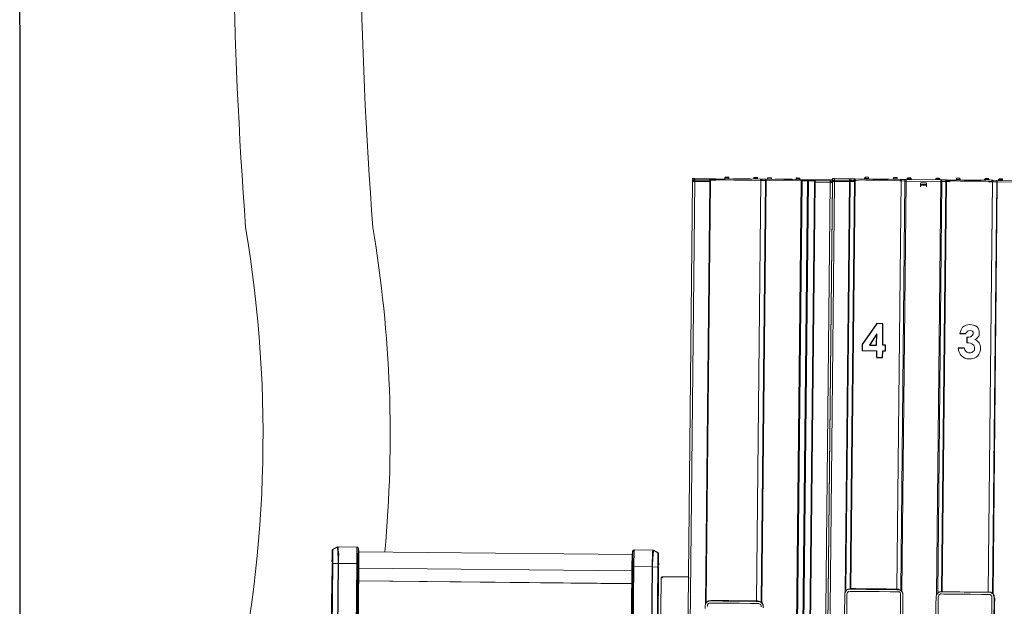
# Model space of a CAD drawing. Header units: metres. Extents: x 779 to 7046, y -512 to 9570.
# Tile 142 of 256: x 2476.491 to 2478, y -217.111 to -216.212. Entities that reach past the tile are written whole.
import ezdxf

# ---------------------------------------------------------------- set-up
doc = ezdxf.new("R2010")
doc.units = ezdxf.units.M
doc.linetypes.add('CIĄGłA', pattern=[0])
doc.layers.add('PDF _Geometria', color=7, linetype='Continuous')
doc.layers.add('TB_OBRYS1', color=3, linetype='Continuous')
doc.layers.add('ZP_Zieleń', color=252, linetype='Continuous', lineweight=5)

# ---------------------------------------------------------------- blocks, each defined once
blk = doc.blocks.new('DYSTRYBUTOR WAYNE HELIX 4 PRODUKTY')
at = {"layer": 'PDF _Geometria', "linetype": 'CIĄGłA'}
for p, q in [((253.87, 157.02), (254.8, 157.02)), ((254.97, 156.43), (254.97, 155.58)), ((253.62, 154.82), (254.55, 154.82))]:
    blk.add_line(p, q, dxfattribs=at)
at = {"layer": 'PDF _Geometria', "lineweight": 9}
for points in [[(234.11, 180.26), (234.11, 180.51)], [(234.11, 180.51), (234.2, 180.51), (234.28, 180.51), (234.37, 180.51), (234.45, 180.51)], [(234.2, 180.09), (234.2, 180.18), (234.28, 180.18), (234.28, 180.26), (234.37, 180.26), (234.45, 180.26), (234.37, 180.26), (234.28, 180.26), (234.2, 180.26), (234.11, 180.26)], [(234.11, 44.06), (234.11, 180.09), (234.11, 180.18), (234.2, 180.26)], [(234.45, 180.26), (234.45, 180.18), (234.45, 180.09), (234.37, 180.09), (234.28, 180.09), (234.2, 180.09), (234.11, 180.09)], [(234.11, 180.09), (234.2, 180.09), (234.28, 180.09), (234.37, 180.09), (234.45, 180.09)], [(237.5, 180.09), (236.83, 180.09), (236.74, 180.09), (234.45, 180.09), (234.45, 44.15), (236.74, 44.15), (236.74, 71.29)], [(236.91, 180.51), (236.83, 180.51), (236.74, 180.51)], [(236.91, 180.26), (236.83, 180.26), (236.74, 180.26)], [(236.74, 180.09), (236.74, 180.18), (236.74, 180.26)], [(237.08, 180.26), (237.08, 180.18), (236.74, 180.18)], [(236.74, 180.09), (236.74, 180.09)], [(236.74, 117.25), (236.74, 180.09)], [(236.83, 117.5), (236.83, 180.09)], [(236.91, 117.5), (237, 117.59), (237.16, 117.67), (237.33, 117.67), (237.59, 117.76), (237.59, 180.26)], [(237.59, 180.51), (237.5, 180.51), (237.42, 180.51)], [(244.63, 180.26), (243.61, 180.35), (242.59, 180.35), (241.91, 180.35), (241.57, 180.35), (240.73, 180.35), (240.39, 180.35), (240.05, 180.35), (239.71, 180.35), (239.2, 180.35), (238.61, 180.35), (237.59, 180.26), (237.5, 180.26), (237.42, 180.26)], [(237.5, 180.26), (237.5, 117.76)], [(237.76, 180.26), (237.59, 180.26), (237.59, 180.51), (244.54, 180.51), (244.54, 180.26), (244.37, 180.26)], [(239.03, 180.6), (239.12, 180.6), (239.2, 180.6), (239.28, 180.6), (239.45, 180.6), (239.54, 180.6), (239.62, 180.6), (239.62, 180.68), (239.62, 180.77), (239.54, 180.77)], [(239.2, 180.77), (239.12, 180.77), (239.12, 180.68), (239.03, 180.68), (239.03, 180.6)], [(239.03, 180.6), (239.03, 180.51)], [(239.54, 180.77), (239.45, 180.77), (239.37, 180.77), (239.28, 180.77), (239.2, 180.77)], [(239.62, 180.51), (239.62, 180.6)], [(240.3, 180.51), (240.3, 180.51)], [(242.85, 180.51), (240.3, 180.51)], [(242.85, 180.51), (242.85, 180.51)], [(243.44, 180.6), (243.53, 180.6), (243.61, 180.6), (243.69, 180.6), (243.78, 180.6), (243.95, 180.6), (244.03, 180.6), (244.03, 180.68), (244.03, 180.77), (243.95, 180.77)], [(243.53, 180.77), (243.53, 180.68), (243.44, 180.68), (243.44, 180.6)], [(243.44, 180.6), (243.44, 180.51)], [(243.95, 180.77), (243.86, 180.77), (243.78, 180.77), (243.69, 180.77), (243.61, 180.77), (243.53, 180.77)], [(244.03, 180.51), (244.03, 180.6)], [(244.71, 180.51), (244.63, 180.51), (244.54, 180.51)], [(244.71, 180.26), (244.63, 180.26), (244.54, 180.26)], [(245.39, 117.5), (245.31, 117.5), (245.14, 117.59), (245.05, 117.67), (244.88, 117.76), (244.63, 117.76), (244.63, 180.26), (244.63, 117.76)], [(245.39, 180.51), (245.31, 180.51), (245.22, 180.51)], [(245.39, 180.26), (245.31, 180.26), (245.22, 180.26)], [(245.22, 117.59), (245.22, 180.26)], [(245.39, 117.42), (245.39, 180.26)], [(245.56, 180.6), (245.65, 180.6), (245.73, 180.6), (245.81, 180.6), (245.9, 180.6), (245.98, 180.6), (246.07, 180.6), (246.15, 180.6), (246.15, 180.68), (246.07, 180.77)], [(245.65, 180.77), (245.65, 180.68), (245.56, 180.68), (245.56, 180.6)], [(245.56, 180.6), (245.56, 180.51)], [(246.07, 180.77), (245.98, 180.77), (245.9, 180.77), (245.81, 180.77), (245.73, 180.77), (245.65, 180.77)], [(246.15, 180.51), (246.15, 180.6)], [(246.75, 180.51), (249.38, 180.51)], [(246.75, 180.51), (246.75, 180.51)], [(247.77, 180.01), (247.68, 180.01), (247.6, 179.92), (247.6, 179.84)], [(248.53, 179.84), (248.53, 179.75), (247.6, 179.75), (247.6, 179.84)], [(247.6, 179.67), (247.6, 179.75)], [(247.6, 179.41), (247.6, 179.67), (248.53, 179.67), (248.53, 179.41)], [(248.36, 180.01), (247.77, 180.01)], [(248.53, 179.84), (248.53, 179.92), (248.44, 180.01), (248.36, 180.01)], [(248.53, 179.75), (248.53, 179.67)], [(249.38, 180.51), (249.38, 180.51)], [(249.97, 180.6), (250.06, 180.6), (250.14, 180.6), (250.22, 180.6), (250.31, 180.6), (250.39, 180.6), (250.48, 180.6), (250.56, 180.6), (250.56, 180.68), (250.48, 180.77)], [(250.06, 180.77), (249.97, 180.68), (249.97, 180.6)], [(249.97, 180.6), (249.97, 180.51)], [(250.48, 180.77), (250.39, 180.77), (250.31, 180.77), (250.22, 180.77), (250.14, 180.77), (250.06, 180.77)], [(250.56, 180.51), (250.56, 180.6)], [(250.9, 180.51), (250.82, 180.51), (250.73, 180.51)], [(250.9, 180.26), (250.82, 180.26), (250.73, 180.26)], [(250.73, 117), (250.73, 180.26)], [(251.5, 180.26), (250.9, 180.26), (250.9, 180.51), (251.5, 180.51), (251.5, 180.26), (251.5, 117.42)], [(251.58, 180.26), (251.58, 117.42), (251.33, 117.42), (251.16, 117.42), (250.99, 117.34), (250.99, 117.25), (250.9, 117.25), (250.9, 117.17), (250.9, 180.26)], [(251.58, 180.51), (251.5, 180.51)], [(251.58, 180.26), (251.5, 180.26)], [(252.18, 180.26), (251.58, 180.26), (251.58, 180.51), (258.54, 180.51), (258.54, 180.26), (258.03, 180.26)], [(251.58, 180.35), (252.6, 180.35), (253.11, 180.35), (253.7, 180.35), (254.04, 180.35), (254.38, 180.35), (254.72, 180.35), (255.57, 180.35), (255.91, 180.35), (256.58, 180.35), (257.6, 180.35), (258.62, 180.35)], [(253.11, 180.6), (253.19, 180.6), (253.28, 180.6), (253.45, 180.6), (253.53, 180.6), (253.62, 180.6), (253.7, 180.6), (253.7, 180.68), (253.62, 180.68), (253.62, 180.77), (253.53, 180.77)], [(253.19, 180.77), (253.11, 180.77), (253.11, 180.68), (253.11, 180.6)], [(253.11, 180.6), (253.11, 180.51)], [(253.53, 180.77), (253.45, 180.77), (253.36, 180.77), (253.28, 180.77), (253.19, 180.77)], [(253.7, 180.51), (253.7, 180.6)], [(254.3, 180.51), (254.3, 180.51)], [(256.84, 180.51), (254.3, 180.51)], [(256.84, 180.51), (256.84, 180.51)], [(257.43, 180.6), (257.52, 180.6), (257.6, 180.6), (257.69, 180.6), (257.86, 180.6), (257.94, 180.6), (258.03, 180.6), (258.11, 180.6), (258.03, 180.68), (258.03, 180.77), (257.94, 180.77)], [(257.6, 180.77), (257.52, 180.77), (257.52, 180.68), (257.43, 180.68), (257.43, 180.6)], [(257.43, 180.6), (257.43, 180.51)], [(257.94, 180.77), (257.86, 180.77), (257.77, 180.77), (257.69, 180.77), (257.6, 180.77)], [(258.11, 180.51), (258.11, 180.6)], [(258.71, 180.51), (258.62, 180.51), (258.54, 180.51)], [(258.71, 180.26), (258.62, 180.26), (258.54, 180.26)], [(258.62, 180.35), (258.62, 117.42), (258.62, 180.26)], [(258.62, 180.35), (258.62, 180.35)], [(258.71, 117.42), (258.87, 117.42), (259.04, 117.42), (259.13, 117.34), (259.3, 117.25), (259.38, 117.17), (259.38, 180.26)], [(259.38, 180.51), (259.3, 180.51)], [(259.38, 180.26), (259.3, 180.26)], [(259.3, 117.25), (259.3, 180.26)], [(259.55, 180.6), (259.64, 180.6), (259.72, 180.6), (259.81, 180.6), (259.89, 180.6), (260.06, 180.6), (260.15, 180.6), (260.15, 180.68), (260.15, 180.77), (260.06, 180.77)], [(259.64, 180.77), (259.64, 180.68), (259.55, 180.68), (259.55, 180.6)], [(259.55, 180.6), (259.55, 180.51)], [(260.06, 180.77), (259.98, 180.77), (259.89, 180.77), (259.81, 180.77), (259.72, 180.77), (259.64, 180.77)], [(260.15, 180.51), (260.15, 180.6)], [(244.63, 117.76), (243.78, 117.76), (243.02, 117.76), (242.34, 117.76), (241.91, 117.76), (241.4, 117.76), (240.98, 117.76), (240.3, 117.76), (239.62, 117.76), (238.95, 117.76), (238.27, 117.76), (237.59, 117.76)], [(245.56, 114.2), (245.56, 115.89), (245.56, 116.15), (245.56, 116.4), (245.56, 116.66), (245.56, 117), (245.48, 117.25), (245.39, 117.42), (245.31, 117.5), (245.22, 117.5), (245.14, 117.59), (244.88, 117.67), (244.63, 117.67), (244.46, 117.67), (243.53, 117.67), (241.74, 117.67), (239.96, 117.67), (238.1, 117.67), (237.84, 117.67), (237.5, 117.67), (237.25, 117.67), (237.08, 117.59), (237, 117.59), (236.91, 117.5), (236.91, 117.42), (236.83, 117.34), (236.66, 117.08), (236.66, 117), (236.66, 116.91), (236.66, 116.57), (236.66, 116.15), (236.66, 115.81), (236.66, 115.47), (236.66, 115.13), (236.66, 111.48)], [(236.91, 117.5), (236.91, 117.5)], [(237, 113.26), (237, 115.47), (237, 115.81), (237, 116.15), (237, 116.49), (237, 116.83), (237, 117.08), (237.08, 117.17), (237.16, 117.25), (237.25, 117.34), (237.5, 117.34), (237.76, 117.34), (238.1, 117.34), (240.05, 117.34), (241.91, 117.34), (243.61, 117.34), (243.95, 117.34), (244.29, 117.34), (244.63, 117.34), (244.88, 117.34), (245.05, 117.34), (245.14, 117.25), (245.14, 117.17), (245.22, 117.08), (245.22, 117), (245.22, 116.83), (245.22, 116.66), (245.22, 115.72), (245.22, 113.94)], [(245.39, 117.5), (245.39, 117.42), (245.56, 117.17), (245.56, 117), (245.56, 116.83), (245.56, 115.89), (245.56, 115.05), (245.65, 108.09), (245.56, 80.19), (245.56, 73.24), (245.56, 72.05), (245.56, 71.63), (245.48, 71.2), (245.39, 70.95), (245.31, 70.78)], [(259.55, 113.94), (259.55, 115.64), (259.55, 115.89), (259.55, 116.15), (259.55, 116.4), (259.55, 116.66), (259.47, 116.91), (259.38, 117.17), (259.3, 117.25), (259.21, 117.25), (259.13, 117.34), (258.87, 117.42), (258.71, 117.42), (258.45, 117.42), (257.52, 117.42), (255.74, 117.42), (253.96, 117.42), (252.18, 117.42), (251.84, 117.42), (251.58, 117.42), (251.24, 117.34), (251.16, 117.34), (250.99, 117.25), (250.9, 117.25), (250.9, 117.17), (250.82, 117.08), (250.73, 116.83), (250.65, 116.74), (250.65, 116.57), (250.65, 116.23), (250.65, 115.89), (250.65, 115.55), (250.65, 115.22), (250.65, 114.79)], [(250.9, 70.44), (250.82, 70.69), (250.73, 70.86), (250.65, 71.29), (250.65, 71.71), (250.65, 72.13), (250.73, 72.56), (250.65, 79.17), (250.65, 105.46), (250.65, 109.45), (250.65, 112.08), (250.65, 113.94), (250.65, 115.81), (250.65, 116.23), (250.65, 116.66), (250.73, 117), (250.9, 117.17)], [(250.99, 113.01), (250.99, 115.22), (250.99, 115.55), (250.99, 115.89), (250.99, 116.23), (250.99, 116.57), (251.07, 116.83), (251.07, 116.91), (251.16, 117), (251.33, 117.08), (251.5, 117.08), (251.84, 117.08), (252.09, 117.08), (254.04, 117.08), (255.91, 117.08), (257.6, 117.08), (257.94, 117.08), (258.28, 117.08), (258.62, 117.08), (258.87, 117.08), (259.04, 117), (259.13, 117), (259.21, 116.83), (259.21, 116.74), (259.21, 116.57), (259.21, 116.32), (259.21, 115.47), (259.21, 113.69)], [(258.71, 117.42), (257.77, 117.42), (257.01, 117.42), (256.33, 117.42), (255.91, 117.42), (255.4, 117.42), (254.97, 117.42), (254.3, 117.42), (253.62, 117.42), (253.02, 117.42), (252.26, 117.42), (251.58, 117.42)], [(259.38, 117.17), (259.47, 117.08), (259.55, 116.91), (259.55, 116.74), (259.64, 116.49), (259.64, 115.64), (259.64, 114.79), (259.64, 107.84), (259.55, 79.94), (259.55, 72.98), (259.55, 71.8), (259.55, 71.37), (259.47, 70.86), (259.38, 70.69), (259.3, 70.44)]]:
    blk.add_lwpolyline(points, dxfattribs=at)
for points in [[(236.74, 180.26), (236.74, 180.51), (234.45, 180.51), (234.45, 180.26)], [(236.91, 180.51), (237.42, 180.51), (237.42, 180.26), (236.91, 180.26)], [(244.71, 180.51), (244.71, 180.26), (245.22, 180.26), (245.22, 180.51)], [(250.73, 180.51), (245.39, 180.51), (245.39, 180.26), (250.73, 180.26)], [(258.71, 180.51), (258.71, 180.26), (259.3, 180.26), (259.3, 180.51)], [(264.73, 180.51), (264.73, 180.26), (259.38, 180.26), (259.38, 180.51)]]:
    blk.add_lwpolyline(points, close=True, dxfattribs=at)
at = {"layer": 'PDF _Geometria', "linetype": 'CIĄGłA'}
blk.add_lwpolyline([(241.16, 153.21), (242.09, 153.21), (242.09, 154.23), (242.51, 154.23), (242.51, 155.07), (242.08, 155.07), (242.08, 158.38), (241.15, 158.38), (238.94, 155.16), (238.94, 154.23), (241.15, 154.23), (241.15, 153.26)], dxfattribs=at)
blk.add_lwpolyline([(241.15, 155.07), (241.15, 156.84), (240.05, 155.07)], close=True, dxfattribs=at)
at = {"layer": 'PDF _Geometria', "lineweight": 9}
for points in [[(254.3, 157.96), (254.13, 157.7), (253.96, 157.45), (253.87, 157.02)], [(255.4, 158.38), (254.97, 158.38), (254.63, 158.21), (254.3, 157.96)], [(254.8, 157.02), (254.89, 157.19), (254.97, 157.28), (255.06, 157.36)], [(255.06, 157.36), (255.14, 157.45), (255.31, 157.45), (255.4, 157.45)], [(256.5, 158.04), (256.16, 158.3), (255.82, 158.38), (255.4, 158.38)], [(255.4, 157.45), (255.57, 157.45), (255.74, 157.45), (255.82, 157.36)], [(255.82, 157.36), (255.91, 157.28), (255.91, 157.19), (255.91, 157.02)], [(255.91, 157.02), (255.91, 156.94), (255.91, 156.85), (255.82, 156.77)], [(256.84, 157.11), (256.84, 157.45), (256.75, 157.79), (256.5, 158.04)], [(256.67, 156.52), (256.84, 156.68), (256.84, 156.85), (256.84, 157.11)], [(255.57, 156.52), (255.4, 156.52), (255.23, 156.43), (254.97, 156.43)], [(254.97, 155.58), (255.4, 155.58), (255.65, 155.5), (255.91, 155.33)], [(255.82, 156.77), (255.74, 156.68), (255.65, 156.6), (255.57, 156.52)], [(256.16, 156.09), (256.42, 156.18), (256.58, 156.35), (256.67, 156.52)], [(256.84, 155.58), (256.67, 155.84), (256.5, 156.01), (256.16, 156.09)], [(257.09, 154.82), (257.09, 155.07), (257.01, 155.33), (256.84, 155.58)], [(253.62, 154.82), (253.7, 154.31), (253.87, 153.89), (254.13, 153.63)], [(254.89, 154.23), (254.72, 154.39), (254.63, 154.56), (254.55, 154.82)], [(255.4, 154.06), (255.14, 154.06), (254.97, 154.14), (254.89, 154.23)], [(255.99, 154.31), (255.82, 154.14), (255.65, 154.06), (255.4, 154.06)], [(255.91, 155.33), (256.08, 155.24), (256.16, 154.99), (256.16, 154.82)], [(256.16, 154.82), (256.16, 154.56), (256.16, 154.39), (255.99, 154.31)], [(256.67, 153.63), (256.92, 153.97), (257.09, 154.31), (257.09, 154.82)], [(254.13, 153.63), (254.46, 153.29), (254.89, 153.12), (255.31, 153.12)], [(255.31, 153.12), (255.91, 153.12), (256.33, 153.29), (256.67, 153.63)]]:
    blk.add_open_spline(points, degree=3, dxfattribs=at)
blk = doc.blocks.new('ADBLUE HELIX 6000')
at = {"layer": 'PDF _Geometria', "lineweight": 9}
for points in [[(72293.8, 12349.9), (72293.1, 12349.9), (72292.4, 12349.9), (72292, 12349.9), (72291.7, 12349.9), (72291.3, 12349.9), (72291, 12349.9), (72290.6, 12349.9), (72290.6, 12351.6), (72291, 12351.6), (72291.3, 12351.6), (72291.7, 12351.6), (72292, 12351.6), (72292.4, 12351.6), (72293.1, 12351.6), (72293.8, 12351.6)], [(72290.6, 10987.9), (72290.6, 12347.1), (72291, 12347.1), (72291.3, 12347.1), (72291.7, 12347.1), (72292, 12347.1), (72292.4, 12347.1), (72293.1, 12347.1), (72293.8, 12347.1), (72293.8, 12347.8), (72293.8, 12348.1), (72293.8, 12348.5), (72293.8, 12348.8), (72293.8, 12349.2), (72316.7, 12349.2), (72317.1, 12349.2), (72317.4, 12349.2), (72317.4, 12347.1), (72317.4, 12348.1), (72317.4, 12348.5), (72317.4, 12348.8), (72317.8, 12348.8), (72317.8, 12349.2), (72318.1, 12349.2)], [(72290.6, 12348.5), (72290.6, 12348.8), (72290.6, 12349.2), (72291.7, 12349.2), (72292, 12349.2), (72292.4, 12349.2), (72293.8, 12349.2)], [(72291.7, 12347.1), (72291.7, 12348.5), (72290.6, 12348.5), (72290.6, 12347.1)], [(72318.1, 12348.1), (72318.1, 12347.1), (72317.8, 12347.1), (72317.4, 12347.1), (72317.1, 12347.1), (72316.7, 12347.1), (72293.8, 12347.1), (72293.8, 10988.3)], [(72292.7, 12349.2), (72292.7, 12349.9), (72292.4, 12349.5), (72292, 12349.5), (72291.7, 12349.5), (72291.3, 12349.2)], [(72291.7, 12349.2), (72291.7, 12348.8), (72291.7, 12348.5)], [(72292.4, 12347.1), (72292.4, 12349.2)], [(72316.7, 12351.6), (72293.8, 12351.6), (72293.8, 12349.9), (72316.7, 12349.9)], [(72294.1, 12349.9), (72294.1, 12349.2)], [(72316.7, 12347.1), (72316.7, 12347.8), (72316.7, 12348.1), (72316.7, 12348.5), (72316.7, 12348.8), (72316.7, 12349.2)], [(72316.7, 12348.8), (72317.4, 12348.8)], [(72317.4, 12348.5), (72316.7, 12348.5)], [(72317.4, 12347.8), (72316.7, 12347.8)], [(72317.1, 11699.4), (72317.1, 12347.1)], [(72317.8, 12349.9), (72318.1, 12349.5), (72318.1, 12349.2), (72318.8, 12349.2), (72318.5, 12349.2), (72318.5, 12348.8), (72318.1, 12348.8), (72318.1, 12348.5), (72318.1, 12348.1), (72317.4, 12348.1)], [(72318.1, 12351.6), (72324.1, 12351.6), (72324.1, 12349.9), (72324.1, 12349.2)], [(72324.1, 12351.6), (72324.5, 12351.6), (72324.8, 12351.6), (72325.2, 12351.6), (72325.5, 12351.6), (72325.5, 12349.9), (72325.2, 12349.9), (72324.8, 12349.9), (72324.5, 12349.9), (72324.1, 12349.9), (72318.1, 12349.9)], [(72318.1, 11702.3), (72318.1, 12347.1)], [(72318.8, 12349.2), (72325.5, 12349.2)], [(72324.5, 12349.9), (72324.5, 12349.2)], [(72394.7, 12351.6), (72325.5, 12351.6)], [(72380.9, 12349.9), (72367.9, 12349.9), (72354.1, 12349.9), (72340.3, 12349.9), (72338.2, 12349.9), (72325.5, 12349.9)], [(72346, 12351.6), (72346, 12353.4), (72346, 12353.8), (72346, 12354.1), (72345.6, 12354.1), (72345.3, 12354.1), (72345, 12354.1), (72344.6, 12354.1), (72343.9, 12354.1), (72343.2, 12354.1), (72342.5, 12354.1), (72341.8, 12354.1), (72341.4, 12354.1), (72341.1, 12354.1), (72340.7, 12354.1), (72340.3, 12354.1), (72340.3, 12353.8), (72340, 12353.4), (72340, 12351.6)], [(72346, 12353.4), (72345.3, 12353.4), (72344.6, 12353.4), (72343.5, 12353.4), (72342.5, 12353.4), (72341.8, 12353.4), (72340.7, 12353.4), (72340.3, 12353.4), (72340, 12353.4)], [(72378.1, 12351.6), (72378.1, 12352), (72352.3, 12352), (72352.3, 12351.6)], [(72394.7, 12349.9), (72381.3, 12349.9)], [(72390.1, 12351.6), (72390.1, 12353.4), (72390.1, 12353.8), (72389.7, 12354.1), (72389.4, 12354.1), (72389, 12354.1), (72388.7, 12354.1), (72388, 12354.1), (72387.3, 12354.1), (72386.2, 12354.1), (72385.8, 12354.1), (72385.2, 12354.1), (72384.8, 12354.1), (72384.5, 12354.1), (72384.5, 12353.8), (72384.1, 12353.8), (72384.1, 12353.4), (72384.1, 12351.6)], [(72390.1, 12353.4), (72389.4, 12353.4), (72388.7, 12353.4), (72387.6, 12353.4), (72386.6, 12353.4), (72385.5, 12353.4), (72384.8, 12353.4), (72384.5, 12353.4), (72384.1, 12353.4)], [(72456.8, 12351.6), (72457.1, 12351.6), (72457.5, 12351.6), (72457.8, 12351.6), (72458.2, 12351.6), (72458.2, 12349.9), (72457.8, 12349.9), (72457.5, 12349.9), (72457.1, 12349.9), (72456.8, 12349.9), (72456.8, 10988.6)], [(72396.1, 12349.9), (72395.7, 12349.9), (72395.4, 12349.9), (72395, 12349.9), (72394.7, 12349.9), (72394.7, 12351.6), (72395, 12351.6), (72395.4, 12351.6), (72395.7, 12351.6), (72396.1, 12351.6)], [(72402.1, 11704.4), (72402.1, 12349.9), (72396.1, 12349.9), (72396.1, 12351.6), (72402.1, 12351.6)], [(72403.5, 11703.3), (72403.5, 12349.9), (72456.8, 12349.9), (72456.8, 12351.6), (72403.5, 12351.6)], [(72411.2, 12351.6), (72411.2, 12353.4), (72410.9, 12353.8), (72410.9, 12354.1), (72410.5, 12354.1), (72410.2, 12354.1), (72409.8, 12354.1), (72409.5, 12354.1), (72408.8, 12354.1), (72408.1, 12354.1), (72407.4, 12354.1), (72406.7, 12354.1), (72406.3, 12354.1), (72406, 12354.1), (72405.6, 12354.1), (72405.3, 12354.1), (72405.3, 12353.8), (72405.3, 12353.4), (72405.3, 12351.6)], [(72411.2, 12353.4), (72410.9, 12353.4), (72410.5, 12353.4), (72409.5, 12353.4), (72408.8, 12353.4), (72407.7, 12353.4), (72406.7, 12353.4), (72406, 12353.4), (72405.3, 12353.4)], [(72417.2, 12351.6), (72417.2, 12352), (72443, 12352), (72443, 12351.6)], [(72455, 12351.6), (72455, 12353.4), (72455, 12353.8), (72455, 12354.1), (72454.6, 12354.1), (72454.3, 12354.1), (72453.9, 12354.1), (72453.6, 12354.1), (72452.9, 12354.1), (72452.2, 12354.1), (72451.5, 12354.1), (72450.8, 12354.1), (72450.4, 12354.1), (72450.1, 12354.1), (72449.7, 12354.1), (72449.4, 12354.1), (72449.4, 12353.8), (72449, 12353.4), (72449, 12351.6)], [(72455, 12353.4), (72454.3, 12353.4), (72453.6, 12353.4), (72452.5, 12353.4), (72451.5, 12353.4), (72450.8, 12353.4), (72449.7, 12353.4), (72449.4, 12353.4), (72449, 12353.4)], [(72504.7, 10988.6), (72504.7, 12347.8), (72504.4, 12347.8), (72504, 12347.8), (72503.7, 12347.8), (72503.3, 12347.8), (72502.6, 12347.8), (72502.3, 12347.8), (72501.5, 12347.8), (72478.3, 12347.8), (72478.3, 10988.6)], [(72458.2, 10988.6), (72458.2, 12349.9), (72466.3, 12349.9), (72466.3, 12351.6), (72458.2, 12351.6)], [(72469.1, 12351.6), (72468.8, 12351.6), (72468.4, 12351.6), (72468.1, 12351.6), (72467.7, 12351.6), (72467.3, 12351.6), (72467, 12351.6), (72466.6, 12351.6), (72466.3, 12351.6)], [(72469.1, 12349.9), (72468.8, 12349.9), (72468.4, 12349.9), (72468.1, 12349.9), (72467.7, 12349.9), (72467.3, 12349.9), (72467, 12349.9), (72466.6, 12349.9), (72466.3, 12349.9)], [(72467.7, 10987.6), (72467.3, 10987.6), (72467.3, 10987.9), (72467, 10987.9), (72466.6, 10987.9), (72466.6, 12349.9)], [(72467, 10369.9), (72467, 10430.3), (72467, 10432.7), (72467, 10434.8), (72467, 10437.3), (72467, 10439.8), (72467, 10442.3), (72467, 10444.7), (72467, 10447.2), (72467, 10449.3), (72467, 10981.9), (72467, 10982.7), (72467, 10983.4), (72467, 10984.1), (72467, 10985.1), (72467, 10985.8), (72467, 10986.5), (72467, 10987.2), (72467, 10987.9), (72467, 12349.9)], [(72478.3, 12349.9), (72478.3, 12349.5), (72478.3, 12349.2), (72478.3, 12348.8), (72478.3, 12348.5), (72478.3, 12348.1), (72478.3, 12347.8), (72477.9, 12347.8), (72477.6, 12347.8), (72477.2, 12347.8), (72477.2, 10988.6)], [(72468.1, 10987.9), (72468.1, 12349.9)], [(72467.7, 10987.9), (72467.7, 12349.9)], [(72476.9, 12349.9), (72469.1, 12349.9), (72469.1, 12351.6), (72476.9, 12351.6)], [(72477.2, 12347.8), (72477.2, 12348.8), (72477.2, 12349.2), (72476.9, 12349.2), (72476.9, 12349.5), (72476.5, 12349.5), (72476.5, 12349.9)], [(72477.2, 12349.9), (72477.2, 12349.5), (72477.6, 12349.5), (72477.6, 12349.2), (72477.6, 12348.8)], [(72477.6, 12347.8), (72477.6, 12348.8), (72477.2, 12348.8)], [(72478.3, 12347.8), (72478.3, 12347.8)], [(72478.6, 12349.9), (72501.5, 12349.9), (72501.5, 12351.6), (72478.6, 12351.6)], [(72501.5, 12351.6), (72502.3, 12351.6), (72502.6, 12351.6), (72503.3, 12351.6), (72503.7, 12351.6), (72504, 12351.6), (72504.4, 12351.6), (72504.7, 12351.6), (72504.7, 12349.9), (72506.1, 12349.9)], [(72504.7, 12348.8), (72504.7, 12349.2), (72504.7, 12349.5), (72504.7, 12349.9), (72504.4, 12349.9), (72504, 12349.9), (72503.7, 12349.9), (72503.3, 12349.9), (72502.6, 12349.9), (72502.3, 12349.9), (72501.5, 12349.9), (72501.5, 12349.5), (72501.5, 12349.2), (72501.5, 12348.8), (72501.5, 12348.5), (72501.5, 12348.1), (72501.5, 12347.8), (72501.5, 10988.6)], [(72503, 12347.8), (72503, 12349.9)], [(71744.6, 11777), (71744.9, 11777), (71744.9, 11777.4), (71744.9, 11777.7), (71745.3, 11777.7), (71744.9, 11777.7), (71744.6, 11777.7), (71744.6, 11777.4), (71744.2, 11777)], [(71744.9, 11755.9), (71744.9, 11757.3), (71744.9, 11761.2), (71744.9, 11765), (71744.9, 11768.5), (71744.9, 11771.4), (71744.9, 11773.9), (71744.9, 11775.6), (71744.9, 11776.7), (71744.6, 11777), (71744.2, 11777), (71744.2, 11775.6), (71744.2, 11775.3), (71744.2, 11774.9), (71744.2, 11759.7), (71744.6, 11759.7), (71744.6, 11759), (71744.6, 11758), (71744.6, 11756.9), (71744.6, 11755.2), (71744.6, 11753.4), (71744.6, 11751.3), (71744.6, 11748.8), (71744.6, 11746), (71744.6, 11743.2), (71744.6, 11740.3), (71744.6, 11737.2), (71744.6, 11057.1)], [(71744.2, 11775.6), (71744.2, 11775.6)], [(71744.9, 11777.7), (71751.3, 11781.6), (71751.6, 11781.6), (71752, 11781.6), (71752.3, 11781.6), (71752.7, 11781.6), (71752.7, 11782), (71752.7, 11781.6), (71752.3, 11781.6), (71752, 11781.6), (71751.6, 11781.6), (71752, 11780.9), (71752.3, 11779.2), (71752.7, 11777), (71752.7, 11773.9), (71753, 11770.3), (71753.4, 11766.1), (71753.4, 11762.2), (71753.4, 11757.6), (71753.4, 11756.6), (71745.3, 11756.2), (71745.3, 11056.4), (71746, 11056.7)], [(71744.9, 11056.4), (71744.9, 11755.9), (71745.3, 11755.9), (71745.3, 11756.2), (71745.3, 11757.3), (71745.3, 11761.5), (71745.3, 11765.4), (71745.3, 11768.9), (71745.3, 11772.1), (71745.3, 11774.5), (71745.3, 11776.3), (71745.3, 11777.4), (71745.3, 11777.7), (71751.6, 11781.6)], [(71751.3, 11781.6), (71751.6, 11781.6), (71752, 11781.6), (71752.3, 11782), (71752.7, 11782)], [(71751.6, 11781.6), (71751.6, 11781.6)], [(71753.4, 11059.9), (71753.4, 11756.6), (71753.8, 11756.6), (71754.1, 11756.6), (71754.1, 11756.9), (71754.1, 11761.5), (71754.1, 11766.1), (71754.1, 11770.3), (71753.8, 11774.2), (71753.4, 11777), (71753.4, 11779.5), (71753, 11781.3), (71752.7, 11782), (71782, 11782), (71782, 11781.3), (71782, 11779.8), (71782, 11778.1), (71782, 11774.9), (71782, 11771.7), (71782, 11767.5), (71782, 11762.6), (71782, 11756.6), (71782.3, 11756.6), (71782.7, 11756.6), (71783, 11756.6), (71783.4, 11756.6), (71783.7, 11756.6), (71783.7, 11113.5)], [(71782, 11782), (71782, 11782)], [(71783.7, 11756.6), (71783.7, 11762.2), (71783.7, 11767.2), (71783.7, 11771), (71783.7, 11774.5), (71783.7, 11777.4), (71783.7, 11779.5), (71783.4, 11780.5), (71783.4, 11781.3), (71783, 11781.6), (71782.3, 11781.6), (71782, 11782)], [(71790.1, 11104.7), (71789.4, 11105.1), (71788, 11106.5), (71786.6, 11107.9), (71785.9, 11109.6), (71785.1, 11111.4), (71785.1, 11113.5), (71784.4, 11113.5), (71784.4, 11756.6), (71784.1, 11756.6), (71784.1, 11757.6), (71784.1, 11760.4), (71784.1, 11765.4), (71784.1, 11770), (71784.1, 11773.9), (71784.1, 11777), (71784.1, 11779.2), (71784.1, 11780.2), (71784.1, 11780.5), (71783.4, 11781.3)], [(71783.4, 11781.3), (71783.4, 11781.3)], [(71784.1, 11780.5), (71784.4, 11780.2), (71784.4, 11779.8), (71784.4, 11779.5), (71784.4, 11778.4), (71784.4, 11776.3), (71784.4, 11773.5), (71784.4, 11769.6), (71784.4, 11765), (71784.4, 11760.1), (71784.4, 11756.6), (71785.1, 11754.8), (71785.1, 11753), (71785.1, 11751.3), (71785.1, 11749.9), (71785.1, 11113.5)], [(71784.4, 11779.8), (71784.8, 11772.8), (71784.8, 11770.3), (71785.1, 11767.5), (71785.1, 11764), (71785.1, 11759.7), (71785.1, 11754.8)], [(71784.4, 11777), (71784.8, 11776.7), (71784.8, 11776.3), (71784.8, 11775.6), (71784.8, 11774.9), (72203.8, 11774.9), (72203.8, 11775.6), (72203.8, 11776), (72203.8, 11776.3), (72204.2, 11776.7)], [(71789.7, 11104.7), (72198.9, 11104.7), (72199.3, 11105.1), (72200.7, 11106.5), (72202.1, 11107.9), (72202.8, 11109.6), (72203.5, 11111.4), (72203.8, 11113.5), (72204.2, 11113.5), (72204.2, 11756.6), (72204.5, 11756.6), (72204.5, 11757.6), (72204.5, 11760.4), (72204.5, 11765.4), (72204.5, 11770), (72204.5, 11773.9), (72204.5, 11777), (72204.5, 11779.2), (72204.5, 11780.2), (72204.5, 11780.5)], [(72204.5, 11113.5), (72204.5, 11756.6), (72204.9, 11756.6), (72204.9, 11762.2), (72204.9, 11767.2), (72204.9, 11771), (72204.9, 11774.5), (72204.9, 11777.4), (72205.3, 11779.5), (72205.3, 11780.5), (72205.3, 11781.3), (72204.5, 11780.5), (72204.2, 11780.2), (72204.2, 11779.8), (72204.2, 11779.5), (72204.2, 11778.4), (72204.2, 11776.3), (72204.2, 11773.5), (72204.2, 11769.6), (72204.2, 11765), (72204.2, 11760.1), (72204.2, 11756.6), (72203.5, 11754.8), (72203.8, 11753), (72203.8, 11751.3), (72203.8, 11749.9), (72203.8, 11113.5)], [(72204.2, 11779.8), (72203.8, 11772.8), (72203.8, 11770.3), (72203.8, 11767.5), (72203.5, 11764), (72203.5, 11759.7), (72203.5, 11754.8)], [(72205.3, 11781.3), (72206, 11781.6), (72206.3, 11781.6), (72206.7, 11782), (72206.7, 11781.3), (72206.7, 11779.8), (72206.7, 11778.1), (72206.7, 11774.9), (72206.7, 11771.7), (72206.7, 11767.5), (72206.7, 11762.6), (72206.7, 11756.6)], [(72205.3, 11781.3), (72205.3, 11781.3)], [(72206.7, 11782), (72235.9, 11782), (72235.6, 11781.3), (72235.2, 11779.5), (72235.2, 11777.4), (72234.9, 11774.2), (72234.9, 11770.3), (72234.5, 11766.1), (72234.5, 11761.5), (72234.5, 11756.9), (72234.5, 11756.6), (72234.9, 11756.6), (72235.2, 11756.6), (72235.2, 11059.9)], [(72206.7, 11782), (72206.7, 11782)], [(72235.2, 11756.6), (72235.2, 11757.6), (72235.2, 11762.2), (72235.6, 11766.1), (72235.6, 11770.3), (72235.9, 11773.9), (72235.9, 11777), (72236.3, 11779.2), (72236.6, 11780.9), (72237, 11781.6), (72236.6, 11781.6), (72236.3, 11781.6), (72235.9, 11781.6), (72235.9, 11782), (72235.9, 11781.6), (72236.3, 11781.6), (72236.6, 11781.6), (72237, 11781.6), (72243.4, 11777.7), (72243.4, 11777.4), (72243.4, 11776.3), (72243.4, 11774.5), (72243.4, 11772.1), (72243.4, 11768.9), (72243.4, 11765.4), (72243.4, 11761.5), (72243.4, 11757.3), (72243.4, 11756.2), (72243.4, 11755.9), (72243.7, 11755.9), (72243.7, 11056.4)], [(72237.4, 11781.6), (72237, 11781.6), (72236.6, 11781.6), (72236.3, 11782), (72235.9, 11782)], [(72237, 11781.6), (72237, 11781.6)], [(72243.7, 11777.7), (72237.4, 11781.6), (72237, 11781.6)], [(72244.1, 11777), (72243.7, 11777.4), (72243.7, 11777.7), (72243.4, 11777.7), (72243.7, 11777.7), (72244.1, 11777.7), (72244.1, 11777.4), (72244.4, 11777.4), (72244.4, 11777)], [(72244.1, 11057.1), (72244.1, 11737.2), (72244.1, 11740.3), (72244.1, 11743.2), (72244.1, 11746), (72244.1, 11748.8), (72244.1, 11751.3), (72244.1, 11753.4), (72244.1, 11755.2), (72244.1, 11756.9), (72244.1, 11758), (72244.1, 11759), (72244.1, 11759.7), (72244.4, 11759.7), (72244.4, 11774.9), (72244.4, 11775.3), (72244.4, 11775.6), (72244.4, 11777), (72244.1, 11777), (72244.1, 11776.7), (72243.7, 11775.6), (72243.7, 11773.9), (72243.7, 11771.4), (72243.7, 11768.5), (72243.7, 11765), (72243.7, 11761.2), (72243.7, 11757.3), (72243.7, 11755.9)], [(72244.4, 11775.6), (72244.4, 11775.6)], [(71744.2, 11759.7), (71743.9, 11759.7), (71744.2, 11765.7)], [(71744.2, 11736.5), (71744.2, 11739.3), (71744.2, 11742.1), (71744.2, 11744.6), (71744.2, 11747), (71744.2, 11749.2), (71744.2, 11751.3), (71744.2, 11752.7), (71744.2, 11754.1), (71744.2, 11754.8), (71744.2, 11755.5), (71744.2, 11755.9), (71744.6, 11756.2), (71744.6, 11756.6)], [(71753.4, 11756.6), (71753.4, 11756.9), (71753.8, 11756.9), (71754.1, 11756.9)], [(71753.4, 11756.6), (71753.4, 11756.6)], [(72234.5, 11059.9), (72234.5, 11756.6), (72206.7, 11756.6), (72206.7, 11113.5)], [(71782, 11113.5), (71782, 11756.6), (71754.1, 11756.6), (71754.1, 11059.9)], [(71782, 11756.6), (71782, 11756.6)], [(71787.3, 11106.5), (71786.9, 11106.8), (71785.1, 11109.6), (71784.8, 11111.4), (71784.4, 11113.5), (71784.1, 11113.5), (71784.1, 11756.6), (71783.7, 11756.6), (71783.4, 11756.6), (71783, 11756.6), (71782.7, 11756.6), (71782.3, 11756.6), (71782, 11756.6)], [(71783.7, 11756.6), (71783.7, 11756.6)], [(72204.9, 11756.6), (72205.3, 11756.6), (72205.6, 11756.6), (72206, 11756.6), (72206.3, 11756.6), (72206.7, 11756.6), (72206.3, 11756.6), (72206, 11756.6), (72205.6, 11756.6), (72205.3, 11756.6), (72204.9, 11756.6), (72204.9, 11113.5), (72204.5, 11113.5), (72204.5, 11113.2), (72203.8, 11109.6), (72202.1, 11106.8), (72201.4, 11106.5), (72201.4, 11106.1), (72201, 11105.8), (72197.8, 11104), (72195.4, 11103.3), (72194.3, 11103.3), (72194.3, 11103.6), (72194.3, 11103.3)], [(72204.9, 11756.6), (72204.9, 11756.6)], [(72206.7, 11756.6), (72206.7, 11756.6)], [(72242.6, 11056.7), (72243.4, 11056.4), (72243.4, 11756.2), (72235.2, 11756.6), (72235.2, 11756.9), (72234.9, 11756.9), (72234.5, 11756.9)], [(72235.2, 11756.6), (72235.2, 11756.6)], [(72244.4, 11736.5), (72244.4, 11739.3), (72244.4, 11742.1), (72244.4, 11744.6), (72244.4, 11747), (72244.4, 11749.2), (72244.4, 11751.3), (72244.4, 11752.7), (72244.4, 11754.1), (72244.4, 11754.8), (72244.4, 11755.5), (72244.4, 11755.9), (72244.4, 11756.2), (72244.1, 11756.6)], [(72244.4, 11759.7), (72244.8, 11759.7), (72244.4, 11765.7)], [(72203.8, 11749.9), (71785.1, 11749.9)], [(72290.6, 11741.4), (72250.8, 11741.4), (72250.8, 11741), (72250.8, 11740.7), (72250.8, 11740.3), (72250.8, 11740), (72250.8, 11739.6), (72250.1, 11739.6), (72249.4, 11739.3), (72248.6, 11739.3), (72248.6, 11057.8)], [(72248.6, 11739.3), (72248.6, 11740), (72249.4, 11740.7), (72250.1, 11741), (72250.8, 11741.4)], [(72248.6, 11739.3), (72248.6, 11739.3)], [(72249.7, 11739.6), (72250.1, 11740), (72250.4, 11740), (72250.8, 11740.3)], [(72290.6, 11740.3), (72291, 11740), (72291.3, 11740), (72291.7, 11739.6)], [(71744.6, 11060.3), (71744.6, 11060.6), (71744.2, 11060.6), (71744.2, 11061), (71744.2, 11062), (71744.2, 11062.4), (71744.2, 11062.7), (71744.2, 11063.1), (71744.6, 11063.1), (71744.2, 11063.1), (71744.2, 11736.5), (71744.6, 11736.5), (71744.6, 11736.8)], [(72203.8, 11730.1), (72203.5, 11730.1), (72203.1, 11730.5), (72202.8, 11730.5), (71785.9, 11730.5), (71785.5, 11730.5), (71785.1, 11730.1)], [(71785.1, 11729.8), (71785.1, 11730.1), (71785.5, 11730.1), (71785.9, 11730.1), (71785.9, 11730.5)], [(72202.8, 11730.1), (71785.9, 11730.1)], [(72202.8, 11730.5), (72202.8, 11730.1), (72203.1, 11730.1), (72203.5, 11730.1), (72203.5, 11729.8), (72203.8, 11729.8)], [(72244.1, 11060.3), (72244.1, 11060.6), (72244.4, 11060.6), (72244.4, 11061), (72244.4, 11062), (72244.4, 11062.4), (72244.4, 11062.7), (72244.4, 11063.1), (72244.1, 11063.1), (72244.4, 11063.1), (72244.4, 11736.5), (72244.1, 11736.5), (72244.1, 11736.8)], [(72316.4, 11693.4), (72316.4, 11698), (72317.4, 11701.2), (72318.5, 11702.9), (72318.8, 11703.3), (72319.2, 11703.6), (72319.6, 11703.6), (72319.9, 11704.4), (72321.6, 11705.1), (72323.4, 11705.4), (72325.5, 11705.8), (72339.3, 11705.8), (72352.7, 11705.8), (72366.5, 11705.8), (72379.9, 11705.8), (72396.5, 11705.8), (72398.6, 11705.4), (72400.3, 11705.1), (72401.4, 11704.7), (72402.8, 11703.6), (72403.1, 11703.6), (72403.5, 11703.3), (72404.2, 11702.3), (72405.3, 11700.1), (72405.6, 11698.4), (72406, 11696.2)], [(72316.7, 11693.8), (72316.7, 11697.3), (72316.7, 11698.4), (72317.1, 11699.4), (72318.1, 11701.9), (72318.8, 11702.9), (72319.2, 11703.3), (72319.9, 11704), (72321.3, 11704.4), (72322.4, 11704.7), (72325.5, 11705.1), (72328.4, 11705.1), (72331.2, 11705.1), (72343.5, 11705.1), (72355.5, 11705.1), (72367.5, 11705.1), (72385.5, 11705.1), (72394.3, 11705.1), (72396.8, 11705.1), (72398.9, 11705.1), (72401.4, 11704.4), (72402.5, 11703.6), (72403.1, 11703.3), (72403.5, 11702.6), (72404.9, 11700.5), (72405.6, 11698), (72405.6, 11695.2)], [(72402.5, 11696.6), (72402.1, 11698.4), (72402.1, 11699.1), (72401.7, 11699.8), (72401, 11700.8), (72400, 11701.5), (72398.9, 11701.9), (72396.1, 11701.9), (72392.9, 11701.9), (72389.4, 11701.9), (72386.2, 11701.9), (72369.3, 11701.9), (72350.2, 11701.9), (72330.8, 11701.9), (72328, 11701.9), (72325.2, 11701.9), (72322.7, 11701.5), (72321.6, 11701.2), (72321, 11700.5), (72320.2, 11699.1), (72319.9, 11696.6)]]:
    blk.add_lwpolyline(points, dxfattribs=at)
for points in [[(72316.7, 12351.6), (72316.7, 12349.9), (72317.1, 12349.9), (72317.4, 12349.9), (72317.8, 12349.9), (72318.1, 12349.9), (72318.1, 12351.6), (72317.8, 12351.6), (72317.4, 12351.6), (72317.1, 12351.6)], [(72395, 12349.9), (72395, 11705.8)], [(72402.1, 12351.6), (72402.1, 12349.9), (72402.5, 12349.9), (72402.8, 12349.9), (72403.1, 12349.9), (72403.5, 12349.9), (72403.5, 12351.6), (72403.1, 12351.6), (72402.8, 12351.6), (72402.5, 12351.6)], [(72476.9, 12351.6), (72477.2, 12351.6), (72477.6, 12351.6), (72477.9, 12351.6), (72478.3, 12351.6), (72478.6, 12351.6), (72478.6, 12349.9), (72478.3, 12349.9), (72477.9, 12349.9), (72477.6, 12349.9), (72477.2, 12349.9), (72476.9, 12349.9)]]:
    blk.add_lwpolyline(points, close=True, dxfattribs=at)
blk = doc.blocks.new('B-B')
at = {"layer": 'TB_OBRYS1', "color": 18, "lineweight": 25, "true_color": 0x000000, "elevation": -10.04}
blk.add_lwpolyline([(23.9731, -73.6323), (19.5087, -74.4639)], dxfattribs=at)
at = {"layer": 'ZP_Zieleń', "linetype": 'CIĄGłA', "elevation": -10.04}
for points in [[(24.2299, -74.028, -0.069781), (23.1886, -74.2027, 0.057707), (21.4989, -74.4454, -0.203585), (20.0085, -74.3708, -0.203585)], [(24.2656, -74.2196, -0.069781), (23.2243, -74.3943, 0.057707), (21.5346, -74.637, -0.065389), (21.0497, -74.746, -0.065389)]]:
    blk.add_lwpolyline(points, format="xyb", dxfattribs=at)
at = {"color": 18, "lineweight": 0, "true_color": 0x000000, "xscale": 0.001, "yscale": 0.001, "zscale": 0.001, "rotation": 279.9583443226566}
blk.add_blockref('ADBLUE HELIX 6000', (-2.9687, -6.0397, -10.04), dxfattribs=at)
at = {"xscale": 0.01000000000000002, "yscale": 0.01000000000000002, "zscale": 0.01000000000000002, "rotation": 279.9583443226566}
blk.add_blockref('DYSTRYBUTOR WAYNE HELIX 4 PRODUKTY', (19.5545, -73.3221, -10.04), dxfattribs=at)

msp = doc.modelspace()

# ---------------------------------------------------------------- block references
at = {"layer": 'PDF _Geometria', "linetype": 'CIĄGłA', "rotation": 79.44877770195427}
msp.add_blockref('B-B', (2399.7141, -224.034, 10.04), dxfattribs=at)

doc.saveas('drawing.dxf')
